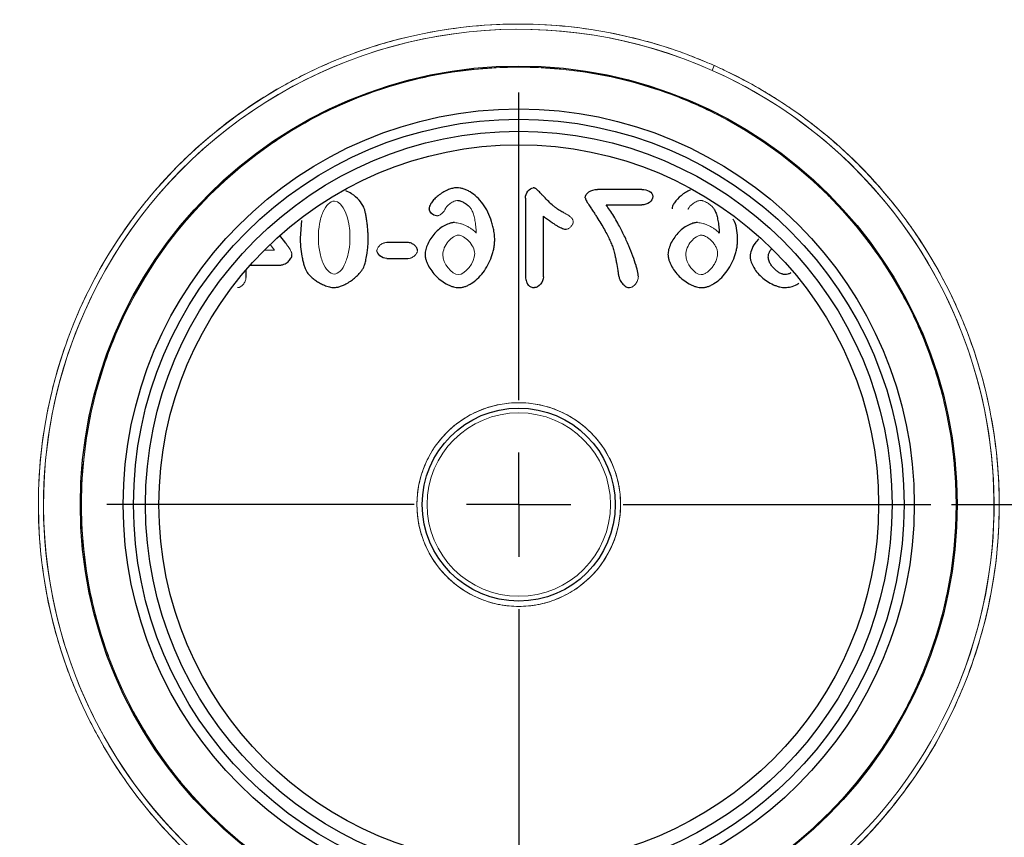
# Model space of a CAD drawing. Header units: inches. Extents: x 0.3 to 34.1, y 0.2 to 21.7.
# Tile 12 of 36: x 6.5 to 8.9, y 9.5 to 11.4. Entities that reach past the tile are written whole.
import ezdxf

# ---------------------------------------------------------------- set-up
doc = ezdxf.new("R2010")
doc.units = ezdxf.units.IN
doc.header["$MEASUREMENT"] = 0
doc.layers.add('SLD-0', color=7, linetype='Continuous', lineweight=25)
doc.styles.add('SLDTEXTSTYLE0', font='TXT', dxfattribs={"width": 0.75})
doc.dimstyles.new('SLDDIMSTYLE0', dxfattribs={"dimtxt": 0.125, "dimasz": 0.13, "dimexe": 0, "dimexo": 0.0625, "dimgap": 0.03125, "dimtad": 0, "dimtih": 1, "dimtoh": 1, "dimlfac": 0.8, "dimrnd": 1e-09, "dimzin": 12, "dimdsep": 46, "dimtxsty": 'SLDTEXTSTYLE0', "dimsah": 1, "dimcen": 0.09, "dimadec": 0, "dimazin": 3, "dimtfac": 1, "dimtofl": 0, "dimtmove": 0, "dimatfit": 3, "dimfxl": 1, "dimfrac": 2, "dimtolj": 1, "dimtzin": 12, "dimarcsym": 0})

# ---------------------------------------------------------------- blocks, each defined once
blk = doc.blocks.new('_D')
at = {"layer": 'SLD-0'}
for p, q in [((11.5481, 10.2186), (11.5481, 1.9743)), ((6.1356, 5.4623), (6.1356, 1.9743)), ((9.069, 2.2793), (9.0309, 2.2793)), ((9.0309, 2.2793), (9.0309, 2.0809)), ((9.577, 2.2793), (9.6151, 2.2793)), ((9.6151, 2.2793), (9.6151, 2.0809)), ((6.1356, 2.0993), (8.9213, 2.0993)), ((11.5481, 2.0993), (9.7247, 2.0993)), ((9.0309, 2.0809), (9.069, 2.0809)), ((9.6151, 2.0809), (9.577, 2.0809))]:
    blk.add_line(p, q, dxfattribs=at)
for points in [[(6.1356, 2.0993), (6.2656, 2.0793), (6.2656, 2.1193)], [(11.5481, 2.0993), (11.4181, 2.1193), (11.4181, 2.0793)]]:
    blk.add_solid(points, dxfattribs=at)
at = {"layer": 'SLD-0', "char_height": 0.125, "attachment_point": 1, "style": 'SLDTEXTSTYLE0'}
for s, insert in [('109.98', (9.069, 2.242)), ('4.33', (9.1614, 2.055))]:
    blk.add_mtext(s, dxfattribs=dict(at, insert=insert))
blk = doc.blocks.new('_D_5')
at = {"layer": 'SLD-0'}
for p, q in [((8.7343, 10.2686), (12.303, 10.2686)), ((12.178, 10.2686), (12.178, 7.6237)), ((11.924, 7.5983), (11.8859, 7.5983)), ((11.8859, 7.5983), (11.8859, 7.3999)), ((12.432, 7.5983), (12.4701, 7.5983)), ((12.4701, 7.5983), (12.4701, 7.3999)), ((11.8859, 7.3999), (11.924, 7.3999)), ((12.4701, 7.3999), (12.432, 7.3999)), ((12.178, 4.9879), (12.178, 7.2128)), ((8.4492, 4.9879), (12.303, 4.9879))]:
    blk.add_line(p, q, dxfattribs=at)
for points in [[(12.178, 10.2686), (12.158, 10.1386), (12.198, 10.1386)], [(12.178, 4.9879), (12.198, 5.1179), (12.158, 5.1179)]]:
    blk.add_solid(points, dxfattribs=at)
at = {"layer": 'SLD-0', "char_height": 0.125, "attachment_point": 1, "style": 'SLDTEXTSTYLE0'}
for s, insert in [('107.30', (11.924, 7.561)), ('4.22', (12.0164, 7.374))]:
    blk.add_mtext(s, dxfattribs=dict(at, insert=insert))
blk = doc.blocks.new('SW_CENTERMARKSYMBOL_0')
at = {"layer": 'SLD-0', "color": 0}
for p, q in [((0, 0.25), (0, 0.9862)), ((0, 0), (0, 0.125)), ((-0.25, 0), (-0.9862, 0)), ((0, 0), (-0.125, 0)), ((0, 0), (0, -0.125)), ((0, 0), (0.125, 0)), ((0.25, 0), (0.9862, 0)), ((0, -0.25), (0, -0.9862))]:
    blk.add_line(p, q, dxfattribs=at)

msp = doc.modelspace()

# ---------------------------------------------------------------- linework, layer by layer
at = {"color": 144, "linetype": 'Continuous', "lineweight": 18}
for p, q in [((8.1662, 11.319), (8.1611, 11.3076)), ((7.1136, 10.8773), (7.1031, 10.8913)), ((7.0888, 10.8773), (7.1136, 10.8773))]:
    msp.add_line(p, q, dxfattribs=at)
at = {"color": 7, "linetype": 'Continuous', "lineweight": 25}
for p, q in [((7.9924, 11.023), (7.8863, 11.023)), ((7.7139, 11.0022), (7.7139, 10.8198)), ((7.9071, 10.9856), (7.9924, 10.9856)), ((7.1777, 10.9485), (7.1747, 10.9064)), ((7.7572, 10.8135), (7.7572, 10.9585)), ((7.1403, 10.894), (7.1263, 10.9127)), ((7.4323, 10.8957), (7.382, 10.8957)), ((7.0551, 10.8415), (7.125, 10.8415)), ((7.382, 10.8574), (7.4323, 10.8574)), ((7.045, 10.8301), (7.045, 10.8119))]:
    msp.add_line(p, q, dxfattribs=at)
for radius in [1.0494, 0.9468, 0.9222, 0.8935, 0.8612, 0.2309]:
    msp.add_circle((7.6981, 10.2686), radius, dxfattribs=at)
at = {"color": 144, "linetype": 'Continuous', "lineweight": 18}
for radius in [1.0469, 0.2438, 0.2196]:
    msp.add_circle((7.6981, 10.2686), radius, dxfattribs=at)
for radius, start, end in [(2.5763, 342.1481, 149.8091), (2.4825, 335.9786, 155.9786), (2.5012, 342.1826, 149.7746), (1.15, 65.9786, 245.9786), (1.1375, 65.9786, 245.9786), (1.1375, 335.9786, 155.9786), (1.15, 245.9786, 65.9786), (1.1375, 245.9786, 65.9786), (2.4825, 155.9786, 335.9786), (2.5762, 162.1481, 329.8091), (2.5012, 162.1826, 329.7746), (1.1375, 155.9786, 335.9786)]:
    msp.add_arc((7.6981, 10.2686), radius, start, end, dxfattribs=at)
for points, knots in [([(10.1503, 9.4789), (10.154, 9.4906), (10.1615, 9.5141), (10.1721, 9.5496), (10.1821, 9.5851), (10.1917, 9.6208), (10.2007, 9.6566), (10.2092, 9.6925), (10.2172, 9.7285), (10.2247, 9.7647), (10.2316, 9.801), (10.2381, 9.8374), (10.244, 9.8739), (10.259, 9.9751), (10.2748, 10.1424), (10.2756, 10.3786), (10.2546, 10.6167), (10.2104, 10.8559), (10.1436, 11.0914), (10.054, 11.3207), (9.9431, 11.5405), (9.8123, 11.7474), (9.6637, 11.94), (9.5004, 12.1145), (9.324, 12.2716), (9.1394, 12.408), (8.9468, 12.5257), (8.7481, 12.6247), (8.5418, 12.7062), (8.3255, 12.7708), (8.1006, 12.8169), (7.8658, 12.8431), (7.6268, 12.8477), (7.3843, 12.8296), (7.143, 12.7884), (6.9053, 12.724), (6.6749, 12.6373), (6.4551, 12.5296), (6.2477, 12.4025), (6.0566, 12.2589), (5.8815, 12.1004), (5.7617, 11.9703), (5.6857, 11.8775), (5.6467, 11.8276), (5.609, 11.7767), (5.5726, 11.725), (5.5375, 11.6723), (5.5036, 11.6188), (5.4821, 11.5824), (5.4713, 11.5642)], [0, 0, 0, 0, 0.004912, 0.009818, 0.014721, 0.01962, 0.024518, 0.029414, 0.034311, 0.039209, 0.044109, 0.049012, 0.053919, 0.058831, 0.08976, 0.120692, 0.152728, 0.184767, 0.217386, 0.250009, 0.282628, 0.315251, 0.347287, 0.379326, 0.410255, 0.441188, 0.470592, 0.5, 0.529405, 0.558813, 0.589742, 0.620675, 0.652711, 0.68475, 0.717369, 0.749992, 0.782611, 0.815234, 0.84727, 0.879309, 0.910238, 0.94117, 0.949587, 0.957991, 0.966387, 0.974781, 0.983178, 0.991583, 1, 1, 1, 1]), ([(5.4306, 11.2792), (5.4351, 11.2893), (5.4442, 11.3094), (5.4583, 11.3393), (5.4727, 11.369), (5.4875, 11.3985), (5.5028, 11.4278), (5.5184, 11.4569), (5.5344, 11.4858), (5.5508, 11.5145), (5.5676, 11.543), (5.6114, 11.6151), (5.6869, 11.728), (5.8074, 11.8814), (5.9451, 12.0306), (6.107, 12.1785), (6.2881, 12.3164), (6.4956, 12.4452), (6.7223, 12.5564), (6.9725, 12.6478), (7.24, 12.714), (7.5252, 12.7508), (7.8211, 12.7541), (8.122, 12.721), (8.4211, 12.6502), (8.7113, 12.542), (8.9858, 12.3986), (9.2384, 12.2235), (9.4642, 12.0219), (9.6596, 11.7996), (9.8228, 11.5629), (9.9524, 11.3198), (10.0517, 11.0725), (10.1206, 10.8296), (10.1636, 10.5892), (10.1822, 10.3623), (10.1804, 10.143), (10.1615, 9.9409), (10.128, 9.7487), (10.0918, 9.6064), (10.0605, 9.5047), (10.0393, 9.4421), (10.0164, 9.3801), (9.9921, 9.3187), (9.9744, 9.2783), (9.9656, 9.2581)], [0, 0, 0, 0, 0.004244, 0.008485, 0.012723, 0.016961, 0.021197, 0.025434, 0.029672, 0.033911, 0.038152, 0.042397, 0.066377, 0.090362, 0.117389, 0.14442, 0.174644, 0.204872, 0.238253, 0.271637, 0.307212, 0.344072, 0.382028, 0.42085, 0.460272, 0.5, 0.539729, 0.579151, 0.617973, 0.655929, 0.692789, 0.728363, 0.761745, 0.795129, 0.825354, 0.855581, 0.882608, 0.909639, 0.933619, 0.957604, 0.966089, 0.974565, 0.983038, 0.991514, 1, 1, 1, 1]), ([(8.1662, 11.319), (8.1591, 11.3222), (8.1448, 11.3285), (8.1231, 11.3373), (8.1013, 11.3457), (8.0794, 11.3537), (8.0573, 11.3612), (8.035, 11.3683), (8.0126, 11.3749), (7.99, 11.3811), (7.9388, 11.3939), (7.858, 11.4093), (7.7453, 11.4195), (7.6305, 11.4186), (7.514, 11.4058), (7.3986, 11.3811), (7.2857, 11.3443), (7.177, 11.2961), (7.0747, 11.2374), (6.9795, 11.1691), (6.8936, 11.093), (6.8166, 11.01), (6.729, 10.8949), (6.6418, 10.7394), (6.5844, 10.5706), (6.5574, 10.4286), (6.5472, 10.3158), (6.5481, 10.201), (6.5609, 10.0846), (6.5856, 9.9692), (6.6224, 9.8562), (6.6706, 9.7476), (6.7294, 9.6453), (6.7977, 9.5501), (6.8738, 9.4641), (6.9567, 9.3871), (7.0272, 9.3335), (7.0816, 9.2975), (7.1176, 9.2756), (7.1543, 9.2551), (7.1917, 9.2358), (7.2172, 9.2241), (7.23, 9.2182)], [0, 0, 0, 0, 0.006487, 0.012964, 0.019435, 0.025902, 0.032367, 0.038835, 0.045306, 0.051785, 0.058273, 0.089144, 0.120023, 0.152182, 0.184348, 0.217191, 0.250041, 0.282884, 0.315734, 0.347893, 0.380058, 0.41093, 0.441809, 0.500001, 0.558193, 0.589065, 0.619944, 0.652102, 0.684268, 0.717111, 0.749961, 0.782804, 0.815655, 0.847813, 0.879979, 0.910851, 0.94173, 0.953398, 0.965044, 0.976682, 0.988329, 1, 1, 1, 1]), ([(6.7969, 9.7358), (6.7934, 9.742), (6.7862, 9.7542), (6.7759, 9.7729), (6.7661, 9.7917), (6.7566, 9.8108), (6.7475, 9.83), (6.7387, 9.8494), (6.7304, 9.8689), (6.7225, 9.8887), (6.7055, 9.9337), (6.6832, 10.0052), (6.6622, 10.1061), (6.651, 10.21), (6.6505, 10.3166), (6.6608, 10.4235), (6.6823, 10.5295), (6.7146, 10.6328), (6.757, 10.7315), (6.8089, 10.8247), (6.8881, 10.938), (7.0032, 11.06), (7.1623, 11.1748), (7.3396, 11.2589), (7.5019, 11.301), (7.6394, 11.3157), (7.7461, 11.3162), (7.853, 11.3059), (7.959, 11.2844), (8.0623, 11.2522), (8.1609, 11.2097), (8.2541, 11.1578), (8.3398, 11.098), (8.4181, 11.031), (8.4739, 10.9728), (8.5121, 10.9273), (8.5356, 10.8971), (8.558, 10.8661), (8.5794, 10.8343), (8.5926, 10.8124), (8.5993, 10.8015)], [0, 0, 0, 0, 0.006487, 0.012966, 0.019437, 0.025905, 0.032372, 0.03884, 0.045313, 0.051792, 0.058281, 0.089157, 0.120041, 0.152204, 0.184375, 0.217222, 0.250077, 0.282925, 0.31578, 0.347943, 0.380114, 0.441801, 0.500001, 0.558202, 0.619888, 0.652051, 0.684222, 0.71707, 0.749925, 0.782772, 0.815628, 0.847791, 0.879961, 0.910837, 0.941721, 0.953391, 0.965039, 0.976679, 0.988327, 1, 1, 1, 1]), ([(7.23, 9.2182), (7.2371, 9.2151), (7.2514, 9.2088), (7.2731, 9.2), (7.2949, 9.1916), (7.3168, 9.1836), (7.3389, 9.1761), (7.3612, 9.169), (7.3836, 9.1624), (7.4062, 9.1562), (7.4574, 9.1434), (7.5382, 9.128), (7.6509, 9.1177), (7.7657, 9.1186), (7.8822, 9.1315), (7.9976, 9.1562), (8.1105, 9.193), (8.2192, 9.2411), (8.3215, 9.2999), (8.4167, 9.3682), (8.5026, 9.4443), (8.5796, 9.5273), (8.6672, 9.6423), (8.7544, 9.7979), (8.8118, 9.9667), (8.8388, 10.1087), (8.849, 10.2215), (8.8481, 10.3363), (8.8353, 10.4527), (8.8106, 10.5681), (8.7738, 10.6811), (8.7256, 10.7897), (8.6668, 10.892), (8.5985, 10.9872), (8.5224, 11.0732), (8.4395, 11.1502), (8.369, 11.2038), (8.3146, 11.2398), (8.2786, 11.2617), (8.2419, 11.2822), (8.2045, 11.3015), (8.179, 11.3132), (8.1662, 11.319)], [0, 0, 0, 0, 0.006487, 0.012964, 0.019435, 0.025902, 0.032367, 0.038835, 0.045306, 0.051785, 0.058273, 0.089144, 0.120023, 0.152182, 0.184348, 0.217191, 0.250041, 0.282884, 0.315734, 0.347893, 0.380058, 0.41093, 0.441809, 0.500001, 0.558193, 0.589065, 0.619944, 0.652102, 0.684268, 0.717111, 0.749961, 0.782804, 0.815655, 0.847813, 0.879979, 0.910851, 0.94173, 0.953398, 0.965044, 0.976682, 0.988329, 1, 1, 1, 1]), ([(9.9656, 9.2581), (9.9611, 9.248), (9.952, 9.2279), (9.9379, 9.198), (9.9235, 9.1683), (9.9087, 9.1388), (9.8934, 9.1094), (9.8778, 9.0803), (9.8618, 9.0514), (9.8454, 9.0227), (9.8286, 8.9943), (9.7848, 8.9221), (9.7093, 8.8093), (9.5888, 8.6559), (9.4511, 8.5066), (9.2892, 8.3588), (9.1081, 8.2208), (8.9006, 8.0921), (8.6739, 7.9809), (8.4236, 7.8895), (8.1562, 7.8233), (7.871, 7.7864), (7.5751, 7.7832), (7.2742, 7.8163), (6.9751, 7.8871), (6.6849, 7.9952), (6.4104, 8.1387), (6.1578, 8.3138), (5.932, 8.5154), (5.7366, 8.7377), (5.5734, 8.9744), (5.4438, 9.2175), (5.3445, 9.4648), (5.2756, 9.7077), (5.2326, 9.9481), (5.214, 10.175), (5.2158, 10.3942), (5.2347, 10.5964), (5.2682, 10.7885), (5.3044, 10.9309), (5.3357, 11.0325), (5.3569, 11.0952), (5.3798, 11.1572), (5.4041, 11.2186), (5.4218, 11.259), (5.4306, 11.2792)], [0, 0, 0, 0, 0.004244, 0.008485, 0.012723, 0.016961, 0.021197, 0.025434, 0.029672, 0.033911, 0.038152, 0.042397, 0.066377, 0.090362, 0.117389, 0.14442, 0.174644, 0.204872, 0.238253, 0.271637, 0.307212, 0.344072, 0.382028, 0.42085, 0.460272, 0.5, 0.539729, 0.579151, 0.617973, 0.655929, 0.692789, 0.728363, 0.761745, 0.795129, 0.825354, 0.855581, 0.882608, 0.909639, 0.933619, 0.957604, 0.966089, 0.974565, 0.983038, 0.991514, 1, 1, 1, 1]), ([(5.2459, 11.0584), (5.2422, 11.0467), (5.2347, 11.0231), (5.2241, 10.9877), (5.2141, 10.9521), (5.2045, 10.9165), (5.1955, 10.8807), (5.187, 10.8448), (5.179, 10.8087), (5.1715, 10.7726), (5.1646, 10.7363), (5.1581, 10.6999), (5.1522, 10.6634), (5.1372, 10.5622), (5.1214, 10.3949), (5.1206, 10.1587), (5.1416, 9.9206), (5.1857, 9.6814), (5.2526, 9.4459), (5.3422, 9.2166), (5.4531, 8.9968), (5.5838, 8.7899), (5.7325, 8.5973), (5.8958, 8.4227), (6.0722, 8.2657), (6.2568, 8.1292), (6.4494, 8.0115), (6.6481, 7.9126), (6.8544, 7.831), (7.0707, 7.7665), (7.2956, 7.7204), (7.5304, 7.6942), (7.7694, 7.6895), (8.0119, 7.7077), (8.2532, 7.7488), (8.4908, 7.8133), (8.7213, 7.9), (8.9411, 8.0077), (9.1485, 8.1348), (9.3396, 8.2784), (9.5147, 8.4369), (9.6345, 8.567), (9.7105, 8.6597), (9.7495, 8.7097), (9.7872, 8.7606), (9.8236, 8.8123), (9.8587, 8.865), (9.8926, 8.9185), (9.9141, 8.9549), (9.9249, 8.9731)], [0, 0, 0, 0, 0.004912, 0.009818, 0.014721, 0.01962, 0.024518, 0.029414, 0.034311, 0.039209, 0.044109, 0.049012, 0.053919, 0.058831, 0.08976, 0.120692, 0.152728, 0.184767, 0.217386, 0.250009, 0.282628, 0.315251, 0.347287, 0.379326, 0.410255, 0.441188, 0.470592, 0.5, 0.529405, 0.558813, 0.589742, 0.620675, 0.652711, 0.68475, 0.717369, 0.749992, 0.782611, 0.815234, 0.84727, 0.879309, 0.910238, 0.94117, 0.949587, 0.957991, 0.966387, 0.974781, 0.983178, 0.991583, 1, 1, 1, 1]), ([(7.5217, 10.9751), (7.522, 10.9759), (7.5228, 10.9776), (7.5244, 10.98), (7.5268, 10.9829), (7.5301, 10.9861), (7.5342, 10.9894), (7.5386, 10.9922), (7.5431, 10.9944), (7.5476, 10.9959), (7.5505, 10.9962), (7.5519, 10.9963)], [0, 0, 0, 0, 0.068373, 0.144537, 0.229585, 0.360471, 0.498961, 0.637468, 0.768521, 0.893272, 1, 1, 1, 1]), ([(8.1032, 10.9751), (8.1035, 10.9759), (8.1043, 10.9776), (8.1059, 10.98), (8.1083, 10.9829), (8.1116, 10.9861), (8.1157, 10.9894), (8.1201, 10.9922), (8.1246, 10.9944), (8.1291, 10.9959), (8.132, 10.9962), (8.1334, 10.9963)], [0, 0, 0, 0, 0.068373, 0.144537, 0.229585, 0.360471, 0.498961, 0.637468, 0.768521, 0.893272, 1, 1, 1, 1]), ([(8.1334, 10.9963), (8.1341, 10.9962), (8.1357, 10.9962), (8.1383, 10.9956), (8.1415, 10.9945), (8.1455, 10.9928), (8.1499, 10.9904), (8.1542, 10.9877), (8.1581, 10.9847), (8.1615, 10.9816), (8.1633, 10.9793), (8.1642, 10.9782)], [0, 0, 0, 0, 0.060734, 0.131528, 0.213303, 0.341949, 0.482249, 0.624038, 0.760459, 0.890203, 1, 1, 1, 1]), ([(7.5009, 10.9593), (7.5014, 10.9593), (7.5026, 10.9594), (7.5046, 10.9599), (7.5069, 10.9608), (7.5098, 10.9622), (7.5128, 10.9643), (7.5157, 10.9667), (7.5183, 10.9694), (7.5204, 10.9721), (7.5213, 10.9741), (7.5217, 10.9751)], [0, 0, 0, 0, 0.062625, 0.134236, 0.216099, 0.343116, 0.482024, 0.621248, 0.756699, 0.886553, 1, 1, 1, 1]), ([(7.5827, 10.9782), (7.5834, 10.977), (7.585, 10.9746), (7.587, 10.9704), (7.5889, 10.9657), (7.5905, 10.9604), (7.592, 10.9547), (7.5933, 10.9484), (7.5944, 10.9416), (7.5953, 10.9343), (7.596, 10.9264), (7.5963, 10.921), (7.5965, 10.9182)], [0, 0, 0, 0, 0.068213, 0.142432, 0.223224, 0.311028, 0.406186, 0.508966, 0.619582, 0.738205, 0.864973, 1, 1, 1, 1]), ([(7.8286, 10.9451), (7.8286, 10.9457), (7.8285, 10.947), (7.8279, 10.949), (7.827, 10.9509), (7.8257, 10.9529), (7.824, 10.9549), (7.8206, 10.9582), (7.8145, 10.9625), (7.8088, 10.9654), (7.8056, 10.967)], [0, 0, 0, 0, 0.057909, 0.118399, 0.18332, 0.254178, 0.332133, 0.41806, 0.68027, 1, 1, 1, 1]), ([(7.5965, 10.9182), (7.5955, 10.9192), (7.5935, 10.9215), (7.59, 10.9246), (7.5853, 10.9281), (7.5794, 10.9319), (7.5723, 10.9357), (7.5651, 10.9389), (7.5578, 10.9413), (7.5509, 10.943), (7.5464, 10.9433), (7.5443, 10.9434)], [0, 0, 0, 0, 0.072582, 0.151844, 0.238325, 0.369829, 0.506988, 0.642848, 0.772047, 0.894386, 1, 1, 1, 1]), ([(7.8117, 10.9274), (7.8122, 10.9274), (7.8134, 10.9275), (7.8153, 10.9282), (7.8175, 10.9293), (7.8201, 10.9311), (7.8227, 10.9335), (7.8251, 10.9363), (7.8269, 10.9392), (7.8283, 10.9421), (7.8285, 10.9442), (7.8286, 10.9451)], [0, 0, 0, 0, 0.064164, 0.137399, 0.221889, 0.351133, 0.494016, 0.634557, 0.769371, 0.894761, 1, 1, 1, 1]), ([(8.178, 10.9182), (8.177, 10.9192), (8.175, 10.9215), (8.1715, 10.9246), (8.1668, 10.9281), (8.1609, 10.9319), (8.1538, 10.9357), (8.1466, 10.9389), (8.1393, 10.9413), (8.1324, 10.943), (8.1279, 10.9433), (8.1258, 10.9434)], [0, 0, 0, 0, 0.072582, 0.151844, 0.238325, 0.369829, 0.506988, 0.642848, 0.772047, 0.894386, 1, 1, 1, 1]), ([(8.1741, 10.8693), (8.1741, 10.8705), (8.174, 10.8729), (8.1732, 10.8766), (8.172, 10.8804), (8.1697, 10.8857), (8.1661, 10.8921), (8.1605, 10.899), (8.1543, 10.9049), (8.1483, 10.909), (8.1432, 10.9115), (8.1391, 10.9129), (8.1365, 10.9131), (8.1352, 10.9132)], [0, 0, 0, 0, 0.055497, 0.114703, 0.178441, 0.24737, 0.386446, 0.530127, 0.667376, 0.797043, 0.87422, 0.941242, 1, 1, 1, 1]), ([(7.1552, 10.8669), (7.1552, 10.8676), (7.155, 10.869), (7.1543, 10.8712), (7.1533, 10.8738), (7.1517, 10.8772), (7.1493, 10.8813), (7.1455, 10.8871), (7.1423, 10.8914), (7.1403, 10.894)], [0, 0, 0, 0, 0.059527, 0.133877, 0.224302, 0.331493, 0.492229, 0.677605, 1, 1, 1, 1]), ([(7.382, 10.8957), (7.3811, 10.8956), (7.3791, 10.8956), (7.3762, 10.8949), (7.373, 10.8938), (7.3694, 10.892), (7.3659, 10.8894), (7.3629, 10.8865), (7.3606, 10.8833), (7.3589, 10.8799), (7.3587, 10.8776), (7.3586, 10.8765)], [0, 0, 0, 0, 0.086676, 0.176339, 0.270509, 0.402606, 0.539536, 0.666709, 0.788635, 0.900505, 1, 1, 1, 1]), ([(7.4323, 10.8574), (7.4332, 10.8574), (7.4351, 10.8575), (7.438, 10.8581), (7.4412, 10.8593), (7.4448, 10.8611), (7.4483, 10.8636), (7.4514, 10.8666), (7.4537, 10.8698), (7.4554, 10.8731), (7.4556, 10.8754), (7.4557, 10.8765)], [0, 0, 0, 0, 0.084607, 0.1729, 0.2663908, 0.3987362, 0.5363701, 0.664932, 0.7876717, 0.9004162, 1, 1, 1, 1]), ([(8.1349, 10.819), (8.1357, 10.8191), (8.1374, 10.8192), (8.14, 10.8198), (8.1427, 10.8208), (8.1454, 10.8221), (8.1496, 10.8247), (8.155, 10.8292), (8.1611, 10.8361), (8.1664, 10.8438), (8.1701, 10.8514), (8.1725, 10.8581), (8.1738, 10.8638), (8.174, 10.8675), (8.1741, 10.8693)], [0, 0, 0, 0, 0.036651, 0.075286, 0.116621, 0.161239, 0.209608, 0.332642, 0.468262, 0.607898, 0.744663, 0.836566, 0.9212, 1, 1, 1, 1]), ([(8.5993, 10.8015), (8.6028, 10.7953), (8.61, 10.7831), (8.6202, 10.7644), (8.6301, 10.7456), (8.6396, 10.7265), (8.6487, 10.7073), (8.6574, 10.6879), (8.6658, 10.6683), (8.6737, 10.6486), (8.6907, 10.6036), (8.713, 10.5321), (8.734, 10.4312), (8.7452, 10.3273), (8.7457, 10.2207), (8.7354, 10.1137), (8.7139, 10.0077), (8.6816, 9.9045), (8.6391, 9.8058), (8.5873, 9.7126), (8.5081, 9.5993), (8.393, 9.4773), (8.2339, 9.3625), (8.0566, 9.2784), (7.8943, 9.2363), (7.7568, 9.2216), (7.6501, 9.221), (7.5432, 9.2314), (7.4372, 9.2529), (7.3339, 9.2851), (7.2353, 9.3276), (7.1421, 9.3795), (7.0564, 9.4393), (6.9781, 9.5063), (6.9223, 9.5645), (6.8841, 9.6099), (6.8605, 9.6401), (6.8382, 9.6712), (6.8168, 9.703), (6.8036, 9.7249), (6.7969, 9.7358)], [0, 0, 0, 0, 0.006487, 0.012966, 0.019437, 0.025905, 0.032372, 0.03884, 0.045313, 0.051792, 0.058281, 0.089157, 0.120041, 0.152204, 0.184375, 0.217222, 0.250077, 0.282925, 0.31578, 0.347943, 0.380114, 0.441801, 0.500001, 0.558202, 0.619888, 0.652051, 0.684222, 0.71707, 0.749925, 0.782772, 0.815628, 0.847791, 0.879961, 0.910837, 0.941721, 0.953391, 0.965039, 0.976679, 0.988327, 1, 1, 1, 1]), ([(7.0251, 10.7877), (7.0259, 10.7878), (7.0274, 10.7879), (7.0297, 10.7886), (7.0324, 10.79), (7.0354, 10.7922), (7.0385, 10.7953), (7.0412, 10.799), (7.0433, 10.8031), (7.0447, 10.8074), (7.0449, 10.8104), (7.045, 10.8119)], [0, 0, 0, 0, 0.065336, 0.135828, 0.21371, 0.334682, 0.465082, 0.600472, 0.73452, 0.871371, 1, 1, 1, 1]), ([(7.963, 10.7877), (7.9636, 10.7877), (7.9648, 10.7878), (7.9667, 10.7883), (7.9686, 10.789), (7.9711, 10.7904), (7.9742, 10.7927), (7.9774, 10.7961), (7.9803, 10.8002), (7.9825, 10.8047), (7.984, 10.8095), (7.9842, 10.8128), (7.9843, 10.8144)], [0, 0, 0, 0, 0.048871, 0.100025, 0.154534, 0.213288, 0.333133, 0.462739, 0.597527, 0.731983, 0.869697, 1, 1, 1, 1]), ([(7.9418, 10.2686), (7.9418, 10.2725), (7.9417, 10.2802), (7.9409, 10.2917), (7.9395, 10.3031), (7.9377, 10.3143), (7.9352, 10.3255), (7.9323, 10.3366), (7.9288, 10.3476), (7.9233, 10.3625), (7.9149, 10.381), (7.9024, 10.4024), (7.8876, 10.4226), (7.8652, 10.4475), (7.8327, 10.4739), (7.7894, 10.4963), (7.7441, 10.5096), (7.6981, 10.5138), (7.6521, 10.5096), (7.6068, 10.4963), (7.5635, 10.4739), (7.5245, 10.4422), (7.498, 10.4096), (7.4813, 10.381), (7.4712, 10.3588), (7.4635, 10.3361), (7.4582, 10.3135), (7.4549, 10.2909), (7.4545, 10.2761), (7.4543, 10.2686)], [0, 0, 0, 0, 0.0151282, 0.0301566, 0.0451187, 0.0600478, 0.0749781, 0.0899433, 0.104977, 0.1201124, 0.1522753, 0.1844721, 0.2173194, 0.2502013, 0.3158425, 0.3801197, 0.4400754, 0.5000653, 0.560021, 0.6200109, 0.684288, 0.7499293, 0.8155705, 0.8477334, 0.8799302, 0.9108056, 0.9417147, 0.9708488, 1, 1, 1, 1]), ([(7.4543, 10.2686), (7.4544, 10.2648), (7.4545, 10.2571), (7.4553, 10.2456), (7.4567, 10.2342), (7.4585, 10.223), (7.4609, 10.2118), (7.4639, 10.2007), (7.4674, 10.1897), (7.4729, 10.1748), (7.4813, 10.1563), (7.4938, 10.1349), (7.5086, 10.1147), (7.531, 10.0898), (7.5635, 10.0634), (7.6068, 10.041), (7.6521, 10.0277), (7.6981, 10.0235), (7.744, 10.0277), (7.7894, 10.041), (7.8327, 10.0634), (7.8717, 10.0951), (7.8982, 10.1277), (7.9149, 10.1563), (7.925, 10.1785), (7.9327, 10.2012), (7.938, 10.2238), (7.9413, 10.2463), (7.9417, 10.2612), (7.9418, 10.2686)], [0, 0, 0, 0, 0.015128, 0.030157, 0.045119, 0.060048, 0.074978, 0.089943, 0.104977, 0.120112, 0.152275, 0.184472, 0.217319, 0.250201, 0.315842, 0.38012, 0.440075, 0.500065, 0.560021, 0.620011, 0.684288, 0.749929, 0.81557, 0.847733, 0.87993, 0.910806, 0.941715, 0.970849, 1, 1, 1, 1])]:
    msp.add_open_spline(points, degree=3, knots=knots, dxfattribs=at)
at = {"color": 7, "linetype": 'Continuous', "lineweight": 25}
for points, knots in [([(7.3273, 10.9801), (7.3238, 10.986), (7.3163, 10.9986), (7.3005, 11.0117), (7.2887, 11.0173), (7.2838, 11.0196)], [0, 0, 0, 0, 0.342438, 0.73163, 1, 1, 1, 1]), ([(7.5506, 11.0267), (7.5492, 11.0266), (7.5463, 11.0266), (7.5419, 11.0259), (7.5373, 11.0248), (7.5325, 11.0233), (7.5253, 11.0204), (7.5158, 11.0156), (7.5053, 11.0082), (7.4962, 11), (7.4902, 10.9927), (7.4866, 10.9869), (7.4848, 10.9831), (7.4836, 10.9796), (7.4834, 10.9774), (7.4834, 10.9764)], [0, 0, 0, 0, 0.0470304, 0.0967584, 0.1495842, 0.2058418, 0.2658078, 0.4122985, 0.5616085, 0.6984533, 0.8238879, 0.8770975, 0.9252825, 0.9659659, 1, 1, 1, 1]), ([(7.6405, 10.902), (7.6405, 10.9041), (7.6404, 10.9087), (7.6397, 10.9156), (7.6385, 10.9243), (7.6364, 10.9344), (7.632, 10.9499), (7.6247, 10.9684), (7.6128, 10.9883), (7.5985, 11.0048), (7.5849, 11.0152), (7.5736, 11.0212), (7.5656, 11.0243), (7.558, 11.0263), (7.553, 11.0266), (7.5506, 11.0267)], [0, 0, 0, 0, 0.0394261, 0.0813007, 0.1257519, 0.1960505, 0.2673884, 0.4135511, 0.5524579, 0.6820438, 0.8037794, 0.858354, 0.9105157, 0.9574608, 1, 1, 1, 1]), ([(7.8056, 10.967), (7.804, 10.9678), (7.8008, 10.9694), (7.7959, 10.9723), (7.7909, 10.9757), (7.7857, 10.9796), (7.7785, 10.9854), (7.7691, 10.994), (7.7604, 11.003), (7.7536, 11.0102), (7.7495, 11.0146), (7.7458, 11.0185), (7.7426, 11.0216), (7.7398, 11.0239), (7.7373, 11.0256), (7.7349, 11.0265), (7.7333, 11.0266), (7.7325, 11.0267)], [0, 0, 0, 0, 0.055167, 0.114411, 0.177944, 0.245938, 0.318534, 0.46854, 0.645626, 0.712394, 0.779161, 0.834184, 0.880565, 0.919076, 0.949681, 0.974945, 1, 1, 1, 1]), ([(8.1095, 11.0214), (8.1094, 11.0214), (8.101, 11.0186), (8.0868, 11.0089), (8.073, 10.9951), (8.0661, 10.9838), (8.0652, 10.9786), (8.0649, 10.9764)], [0, 0, 0, 0, 0.005982, 0.406552, 0.761574, 0.899012, 1, 1, 1, 1]), ([(7.5519, 10.9963), (7.5526, 10.9962), (7.5542, 10.9962), (7.5568, 10.9956), (7.56, 10.9945), (7.564, 10.9928), (7.5684, 10.9904), (7.5727, 10.9877), (7.5766, 10.9847), (7.58, 10.9816), (7.5818, 10.9793), (7.5827, 10.9782)], [0, 0, 0, 0, 0.060734, 0.131528, 0.213303, 0.341949, 0.482249, 0.624038, 0.760459, 0.890203, 1, 1, 1, 1]), ([(7.8574, 11.0024), (7.8574, 11.002), (7.8575, 11.0011), (7.858, 10.9997), (7.8587, 10.9979), (7.8601, 10.9952), (7.8624, 10.9911), (7.8656, 10.986), (7.8698, 10.9797), (7.8747, 10.9723), (7.8801, 10.9642), (7.8869, 10.9538), (7.8946, 10.9415), (7.903, 10.9271), (7.9102, 10.9137), (7.9162, 10.9014), (7.9211, 10.89), (7.9236, 10.8826), (7.9248, 10.8791)], [0, 0, 0, 0, 0.008073, 0.018695, 0.032042, 0.048199, 0.084044, 0.132235, 0.175415, 0.245527, 0.321309, 0.38155, 0.511298, 0.629901, 0.736442, 0.833499, 0.921265, 1, 1, 1, 1]), ([(7.9843, 10.8144), (7.9843, 10.8153), (7.9842, 10.8173), (7.9837, 10.8207), (7.9828, 10.8258), (7.9811, 10.8326), (7.9775, 10.8457), (7.9712, 10.8643), (7.9613, 10.889), (7.9494, 10.9152), (7.9371, 10.9388), (7.9259, 10.9582), (7.9166, 10.973), (7.9101, 10.9816), (7.9071, 10.9856)], [0, 0, 0, 0, 0.013978, 0.031917, 0.053886, 0.095718, 0.143996, 0.268395, 0.406974, 0.565953, 0.723968, 0.829117, 0.921044, 1, 1, 1, 1]), ([(7.3378, 10.9036), (7.3378, 10.9068), (7.3377, 10.9133), (7.337, 10.9235), (7.336, 10.9344), (7.3346, 10.9454), (7.3331, 10.9559), (7.3313, 10.9653), (7.3296, 10.9733), (7.328, 10.978), (7.3273, 10.9801)], [0, 0, 0, 0, 0.122392, 0.254037, 0.395101, 0.545721, 0.683415, 0.807415, 0.917031, 1, 1, 1, 1]), ([(8.1642, 10.9782), (8.1649, 10.977), (8.1665, 10.9746), (8.1685, 10.9704), (8.1704, 10.9657), (8.172, 10.9604), (8.1735, 10.9547), (8.1748, 10.9484), (8.1759, 10.9416), (8.1768, 10.9343), (8.1775, 10.9264), (8.1778, 10.921), (8.178, 10.9182)], [0, 0, 0, 0, 0.068213, 0.142432, 0.223224, 0.311028, 0.406186, 0.508966, 0.619582, 0.738205, 0.864973, 1, 1, 1, 1]), ([(7.5443, 10.9434), (7.5432, 10.9434), (7.5409, 10.9433), (7.5373, 10.9427), (7.5327, 10.9415), (7.5273, 10.9396), (7.5188, 10.9356), (7.5082, 10.9288), (7.4969, 10.9182), (7.4872, 10.9059), (7.481, 10.8945), (7.4773, 10.8853), (7.4754, 10.8789), (7.4741, 10.8729), (7.4739, 10.8691), (7.4738, 10.8673)], [0, 0, 0, 0, 0.029882, 0.062453, 0.097995, 0.155862, 0.217341, 0.351355, 0.490687, 0.631431, 0.771463, 0.835955, 0.897468, 0.952356, 1, 1, 1, 1]), ([(7.7572, 10.9585), (7.7604, 10.9561), (7.7665, 10.9514), (7.7754, 10.9451), (7.7834, 10.9397), (7.7907, 10.9353), (7.7971, 10.9318), (7.8026, 10.9294), (7.8074, 10.9278), (7.8104, 10.9275), (7.8117, 10.9274)], [0, 0, 0, 0, 0.191593, 0.363581, 0.516106, 0.649374, 0.763694, 0.859557, 0.937806, 1, 1, 1, 1]), ([(8.1258, 10.9434), (8.1247, 10.9434), (8.1224, 10.9433), (8.1188, 10.9427), (8.1142, 10.9415), (8.1088, 10.9396), (8.1003, 10.9356), (8.0897, 10.9288), (8.0784, 10.9182), (8.0687, 10.9059), (8.0625, 10.8945), (8.0588, 10.8853), (8.0569, 10.8789), (8.0555, 10.8729), (8.0554, 10.8691), (8.0553, 10.8673)], [0, 0, 0, 0, 0.029882, 0.062453, 0.097995, 0.155862, 0.217341, 0.351355, 0.490687, 0.631431, 0.771463, 0.835955, 0.897468, 0.952356, 1, 1, 1, 1]), ([(8.222, 10.902), (8.2213, 10.9172), (8.2205, 10.9346), (8.2126, 10.9498), (8.2115, 10.9518)], [0, 0, 0, 0, 0.869114, 1, 1, 1, 1]), ([(7.1747, 10.9064), (7.1748, 10.9041), (7.1748, 10.8996), (7.1752, 10.8925), (7.1763, 10.8801), (7.1782, 10.8665), (7.1811, 10.8522), (7.1836, 10.8426), (7.1862, 10.8342), (7.1886, 10.8293), (7.1897, 10.8271)], [0, 0, 0, 0, 0.0823331, 0.1697939, 0.2624755, 0.5414418, 0.6768375, 0.7993632, 0.9108565, 1, 1, 1, 1]), ([(7.3282, 10.8397), (7.3287, 10.8411), (7.3298, 10.8442), (7.3311, 10.8494), (7.3325, 10.8554), (7.3337, 10.8622), (7.3352, 10.8713), (7.3365, 10.8818), (7.3376, 10.8931), (7.3377, 10.9002), (7.3378, 10.9036)], [0, 0, 0, 0, 0.07041, 0.15283, 0.247471, 0.354473, 0.473933, 0.669267, 0.844488, 1, 1, 1, 1]), ([(7.4557, 10.8765), (7.4557, 10.8772), (7.4556, 10.8787), (7.4548, 10.8809), (7.4536, 10.8835), (7.4515, 10.8864), (7.4485, 10.8894), (7.4449, 10.892), (7.441, 10.894), (7.4367, 10.8954), (7.4338, 10.8956), (7.4323, 10.8957)], [0, 0, 0, 0, 0.064502, 0.1343263, 0.2116008, 0.3305589, 0.4606834, 0.5944232, 0.7296885, 0.8676536, 1, 1, 1, 1]), ([(7.5543, 10.7877), (7.5554, 10.7877), (7.5578, 10.7878), (7.5613, 10.7883), (7.565, 10.7891), (7.57, 10.7905), (7.5764, 10.7931), (7.5869, 10.7988), (7.5997, 10.8087), (7.6132, 10.8239), (7.6248, 10.8418), (7.6321, 10.8584), (7.6364, 10.8721), (7.6387, 10.8823), (7.6402, 10.8922), (7.6404, 10.8988), (7.6405, 10.902)], [0, 0, 0, 0, 0.022208, 0.045205, 0.069142, 0.094153, 0.146835, 0.202949, 0.325133, 0.45688, 0.595361, 0.736218, 0.805411, 0.873197, 0.938323, 1, 1, 1, 1]), ([(8.1358, 10.7877), (8.1369, 10.7877), (8.1393, 10.7878), (8.1428, 10.7883), (8.1465, 10.7891), (8.1515, 10.7905), (8.1579, 10.7931), (8.1684, 10.7988), (8.1812, 10.8087), (8.1947, 10.8239), (8.2063, 10.8418), (8.2136, 10.8584), (8.2179, 10.8721), (8.2202, 10.8823), (8.2217, 10.8922), (8.2219, 10.8988), (8.222, 10.902)], [0, 0, 0, 0, 0.022208, 0.045205, 0.069142, 0.094153, 0.146835, 0.202949, 0.325133, 0.45688, 0.595361, 0.736218, 0.805411, 0.873197, 0.938323, 1, 1, 1, 1]), ([(8.2724, 10.9044), (8.2694, 10.9011), (8.2622, 10.8929), (8.2543, 10.8787), (8.2525, 10.8675), (8.2517, 10.8625)], [0, 0, 0, 0, 0.285171, 0.684874, 1, 1, 1, 1]), ([(7.125, 10.8415), (7.1262, 10.8416), (7.1287, 10.8417), (7.1324, 10.8425), (7.1366, 10.844), (7.1412, 10.8463), (7.1458, 10.8497), (7.1497, 10.8535), (7.1527, 10.8578), (7.1548, 10.8623), (7.1551, 10.8655), (7.1552, 10.8669)], [0, 0, 0, 0, 0.0856654, 0.1736901, 0.2655946, 0.3975182, 0.5314899, 0.6597516, 0.7810969, 0.8961651, 1, 1, 1, 1]), ([(7.4738, 10.8673), (7.4738, 10.866), (7.4739, 10.8634), (7.4746, 10.8593), (7.4758, 10.8542), (7.4779, 10.8481), (7.4822, 10.8388), (7.4895, 10.8271), (7.5005, 10.8145), (7.5133, 10.8034), (7.525, 10.7962), (7.5346, 10.7919), (7.5414, 10.7896), (7.548, 10.788), (7.5523, 10.7878), (7.5543, 10.7877)], [0, 0, 0, 0, 0.031698, 0.065695, 0.102275, 0.160623, 0.222984, 0.356721, 0.496507, 0.636783, 0.771672, 0.834838, 0.894546, 0.949837, 1, 1, 1, 1]), ([(7.9248, 10.8791), (7.9254, 10.8771), (7.9267, 10.8726), (7.9284, 10.8653), (7.9302, 10.8567), (7.9324, 10.8445), (7.9344, 10.8324), (7.9361, 10.8221), (7.9369, 10.8179), (7.9372, 10.8165)], [0, 0, 0, 0, 0.098884, 0.216875, 0.354107, 0.510662, 0.798279, 0.930305, 1, 1, 1, 1]), ([(8.0553, 10.8673), (8.0553, 10.866), (8.0554, 10.8634), (8.0561, 10.8593), (8.0573, 10.8542), (8.0594, 10.8481), (8.0637, 10.8388), (8.071, 10.8271), (8.082, 10.8145), (8.0948, 10.8034), (8.1065, 10.7962), (8.1161, 10.7919), (8.1229, 10.7896), (8.1295, 10.788), (8.1338, 10.7878), (8.1358, 10.7877)], [0, 0, 0, 0, 0.031698, 0.065695, 0.102275, 0.160623, 0.222984, 0.356721, 0.496507, 0.636783, 0.771672, 0.834838, 0.894546, 0.949837, 1, 1, 1, 1]), ([(8.2953, 10.8605), (8.2955, 10.8628), (8.296, 10.8677), (8.2984, 10.8748), (8.3015, 10.8787), (8.303, 10.8806)], [0, 0, 0, 0, 0.319605, 0.668639, 1, 1, 1, 1]), ([(8.2517, 10.8625), (8.2517, 10.8614), (8.2518, 10.8591), (8.2525, 10.8556), (8.2537, 10.8509), (8.2557, 10.8453), (8.26, 10.8364), (8.2673, 10.8253), (8.2787, 10.8131), (8.2922, 10.8026), (8.3047, 10.7958), (8.315, 10.7917), (8.3224, 10.7895), (8.3293, 10.788), (8.3338, 10.7878), (8.3359, 10.7877)], [0, 0, 0, 0, 0.027032, 0.05694, 0.089996, 0.145064, 0.203948, 0.335621, 0.473115, 0.615653, 0.757693, 0.824772, 0.889013, 0.947851, 1, 1, 1, 1]), ([(8.3355, 10.819), (8.3346, 10.8191), (8.3327, 10.8192), (8.3297, 10.8199), (8.3266, 10.821), (8.322, 10.8232), (8.3162, 10.8268), (8.3097, 10.8325), (8.3039, 10.839), (8.2998, 10.8455), (8.2971, 10.8512), (8.2957, 10.8559), (8.2954, 10.859), (8.2953, 10.8605)], [0, 0, 0, 0, 0.044316, 0.093135, 0.147273, 0.207331, 0.339008, 0.478246, 0.62226, 0.760612, 0.849783, 0.928895, 1, 1, 1, 1]), ([(7.1897, 10.8271), (7.1904, 10.826), (7.1919, 10.8236), (7.1947, 10.8201), (7.1979, 10.8166), (7.2029, 10.8119), (7.2098, 10.8063), (7.2189, 10.8004), (7.2284, 10.7954), (7.2371, 10.7918), (7.2445, 10.7896), (7.2504, 10.7883), (7.2542, 10.7882), (7.256, 10.7881)], [0, 0, 0, 0, 0.05177, 0.107678, 0.168125, 0.233427, 0.364971, 0.503635, 0.641466, 0.771964, 0.856337, 0.932046, 1, 1, 1, 1]), ([(7.256, 10.7881), (7.2572, 10.7881), (7.2597, 10.7882), (7.2635, 10.7888), (7.2676, 10.7897), (7.2718, 10.7911), (7.2784, 10.7936), (7.2872, 10.7979), (7.2977, 10.8047), (7.3076, 10.8125), (7.3155, 10.8203), (7.3213, 10.8274), (7.3254, 10.8334), (7.3273, 10.8377), (7.3282, 10.8397)], [0, 0, 0, 0, 0.03923, 0.081038, 0.125748, 0.173625, 0.224887, 0.353949, 0.491754, 0.630413, 0.762995, 0.849869, 0.928516, 1, 1, 1, 1]), ([(7.7139, 10.8198), (7.7139, 10.8175), (7.714, 10.8133), (7.7148, 10.8073), (7.7161, 10.8021), (7.718, 10.7977), (7.7204, 10.794), (7.7234, 10.7912), (7.727, 10.7891), (7.7311, 10.7879), (7.7341, 10.7878), (7.7356, 10.7877)], [0, 0, 0, 0, 0.1532979, 0.2896907, 0.4107443, 0.5186939, 0.6166759, 0.7088498, 0.800172, 0.8957319, 1, 1, 1, 1]), ([(8.3493, 10.8233), (8.349, 10.8231), (8.3469, 10.8214), (8.3421, 10.8198), (8.3376, 10.8193), (8.3355, 10.819)], [0, 0, 0, 0, 0.065373, 0.558735, 1, 1, 1, 1]), ([(7.9372, 10.8165), (7.9375, 10.8152), (7.9381, 10.8126), (7.9394, 10.8088), (7.9421, 10.803), (7.946, 10.7973), (7.951, 10.7925), (7.9549, 10.7899), (7.9589, 10.7881), (7.9617, 10.7878), (7.963, 10.7877)], [0, 0, 0, 0, 0.097297, 0.194664, 0.29292, 0.562837, 0.686109, 0.800473, 0.905578, 1, 1, 1, 1]), ([(8.3359, 10.7877), (8.3403, 10.7882), (8.3499, 10.7894), (8.3611, 10.7932), (8.3669, 10.7974), (8.3685, 10.7985)], [0, 0, 0, 0, 0.384326, 0.8312913, 1, 1, 1, 1])]:
    msp.add_open_spline(points, degree=3, knots=knots, dxfattribs=at)
for points in [[(7.7139, 11.0022), (7.7139, 11.0136), (7.724, 11.0267), (7.7325, 11.0267)], [(7.8574, 11.0024), (7.8574, 11.0134), (7.871, 11.023), (7.8863, 11.023)], [(7.9924, 11.023), (8.005, 11.023), (8.019, 11.0166), (8.019, 11.0057)], [(8.019, 11.0057), (8.019, 10.9954), (8.0057, 10.9856), (7.9924, 10.9856)], [(7.5009, 10.9593), (7.4933, 10.9593), (7.4834, 10.9698), (7.4834, 10.9764)], [(7.382, 10.8574), (7.37, 10.8574), (7.3586, 10.8681), (7.3586, 10.8765)], [(7.7572, 10.8135), (7.7572, 10.8008), (7.7454, 10.7877), (7.7356, 10.7877)]]:
    msp.add_open_spline(points, degree=3, dxfattribs=at)
at = {"color": 144, "linetype": 'Continuous', "lineweight": 18}
for points in [[(7.2184, 10.9095), (7.2184, 10.9192), (7.2202, 10.9406), (7.2285, 10.9698), (7.2416, 10.99), (7.2518, 10.9948), (7.2567, 10.9948)], [(7.2567, 10.9948), (7.2777, 10.9948), (7.2941, 10.9524), (7.2941, 10.9082)], [(7.5163, 10.8668), (7.5163, 10.8716), (7.5189, 10.8828), (7.5286, 10.899), (7.5417, 10.9104), (7.5503, 10.9132), (7.5537, 10.9132)], [(7.5537, 10.9132), (7.5571, 10.9132), (7.5656, 10.9105), (7.5793, 10.8996), (7.5898, 10.8844), (7.5926, 10.8738), (7.5926, 10.8693)], [(8.0978, 10.8668), (8.0978, 10.8716), (8.1003, 10.8828), (8.1101, 10.899), (8.1232, 10.9104), (8.1318, 10.9132), (8.1352, 10.9132)], [(7.2564, 10.8203), (7.2514, 10.8203), (7.2412, 10.8255), (7.2283, 10.8466), (7.2201, 10.877), (7.2184, 10.8993), (7.2184, 10.9095)], [(7.2941, 10.9082), (7.2941, 10.8982), (7.2923, 10.8762), (7.284, 10.8461), (7.2711, 10.8253), (7.2611, 10.8203), (7.2564, 10.8203)], [(7.5534, 10.819), (7.5373, 10.819), (7.5163, 10.8454), (7.5163, 10.8668)], [(7.5926, 10.8693), (7.5926, 10.8478), (7.5703, 10.819), (7.5534, 10.819)], [(8.1349, 10.819), (8.1188, 10.819), (8.0978, 10.8454), (8.0978, 10.8668)]]:
    msp.add_open_spline(points, degree=3, dxfattribs=at)

# ---------------------------------------------------------------- block references
at = {"layer": 'SLD-0'}
msp.add_blockref('SW_CENTERMARKSYMBOL_0', (7.6981, 10.2686), dxfattribs=at)

# ---------------------------------------------------------------- dimensions: what is measured, and where the dimension line sits
dim = msp.add_linear_dim(base=(6.1356, 2.0993), p1=(11.5481, 10.2686), p2=(6.1356, 5.5123), dimstyle='SLDDIMSTYLE0', dxfattribs=at)
dim.commit()
dim.dimension.update_dxf_attribs({"geometry": '_D', "text_midpoint": (9.323, 2.0993), "dimtype": 160})
dim = msp.add_linear_dim(base=(12.178, 10.2686), p1=(8.3992, 4.9879), p2=(8.6843, 10.2686), angle=90, dimstyle='SLDDIMSTYLE0', dxfattribs=at)
dim.commit()
dim.dimension.update_dxf_attribs({"geometry": '_D_5', "text_midpoint": (12.178, 7.4183), "dimtype": 160})

doc.saveas('drawing.dxf')
